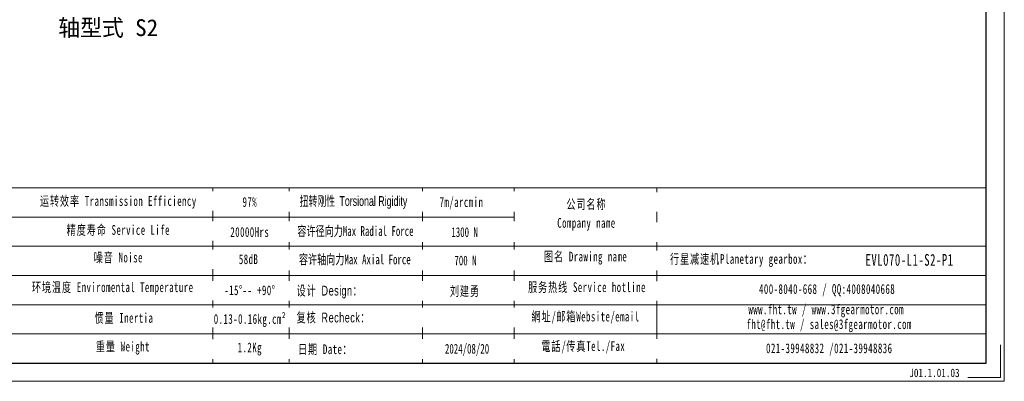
# Model space of a CAD drawing. Header units: millimetres. Extents: x 1379 to 1834, y 1015 to 1337.
# Tile 6 of 10: x 1542 to 1834, y 1015 to 1122. Entities that reach past the tile are written whole.
import ezdxf

# ---------------------------------------------------------------- set-up
doc = ezdxf.new("R2010")
doc.units = ezdxf.units.MM
for name, color, linetype, lineweight in [('6文字层', 3, 'Continuous', 35), ('SLD-0', 7, 'Continuous', 18), ('图框_外框线', 7, 'Continuous', 18), ('标注线', 7, 'Continuous', 20)]:
    doc.layers.add(name, color=color, linetype=linetype, lineweight=lineweight)
doc.styles.add('工程字', font='txt')
doc.styles.add('标准', font='txt', dxfattribs={"width": 0.667})
doc.styles.add('样式 1', font='txt', dxfattribs={"width": 0.8})

msp = doc.modelspace()

# ---------------------------------------------------------------- linework, layer by layer
at = {"layer": 'SLD-0'}
msp.add_line((1598.9546, 1072.0653), (1598.9546, 1019.9742), dxfattribs=at)
at = {"layer": '图框_外框线'}
for p, q in [((1418.8785, 1072.0653), (1828.9854, 1072.0653)), ((1621.7292, 1072.0653), (1621.7292, 1020.2631)), ((1661.3334, 1072.0653), (1661.3334, 1019.9742)), ((1688.6683, 1072.0653), (1688.6683, 1019.9742)), ((1731.0129, 1072.0653), (1731.0129, 1019.9742)), ((1458.1798, 1063.3739), (1688.6683, 1063.3739)), ((1418.8785, 1054.6824), (1828.9854, 1054.6824)), ((1458.1798, 1045.991), (1828.9854, 1045.991)), ((1458.1798, 1037.2996), (1828.9854, 1037.2996)), ((1458.1798, 1028.6082), (1828.9854, 1028.6082))]:
    msp.add_line(p, q, dxfattribs=at)
at = {"layer": '图框_外框线', "color": 3}
msp.add_lwpolyline([(1378.6159, 1014.548), (1834.4115, 1014.548), (1834.4115, 1336.8607), (1378.6159, 1336.8607)], close=True, dxfattribs=at)
at = {"layer": '图框_外框线', "color": 3, "lineweight": 25}
msp.add_lwpolyline([(1405.7466, 1019.9742), (1828.9854, 1019.9742), (1828.9854, 1331.4345), (1405.7466, 1331.4345)], close=True, dxfattribs=at)
at = {"layer": '图框_外框线', "color": 3}
msp.add_lwpolyline([(1833.3263, 1025.4003), (1833.3263, 1015.6332), (1823.5593, 1015.6332)], dxfattribs=at)

# ---------------------------------------------------------------- texts
at = {"layer": '6文字层', "insert": (1806.1517, 1018.3096), "char_height": 2.5, "width": 43.304423, "attachment_point": 1, "style": '样式 1'}
msp.add_mtext('J01.1.01.03', dxfattribs=at)
at = {"layer": 'SLD-0', "color": 1, "attachment_point": 2, "line_spacing_factor": 1.15057, "style": '标准'}
for s, insert, char_height, width in [('\\T1.1;运转效率 Transmission Efficiency', (1570.8749, 1069.5864), 2.897141, 49.232728), ('\\T1.1;97%', (1609.9844, 1069.2905), 2.89714, 37.050628), ('\\T1.1;公司名称\\PCompany name', (1710.1092, 1068.6341), 2.897141, 37.050628), ('\\T1.1;精度寿命 Service Life', (1570.8749, 1060.9762), 2.897141, 49.232728), ('\\T1.1;20000Hrs', (1609.9844, 1060.3612), 2.897141, 37.050628), ('\\T1.1;噪音 Noise', (1570.8749, 1052.7809), 2.897141, 49.232728), ('\\T1.1;58dB', (1609.6276, 1052.2742), 2.89714, 37.050628), ('\\T1.1;图名 Drawing name', (1709.8715, 1053.0803), 2.897141, 37.050628), ('\\T1.1;  行星减速机Planetary gearbox：', (1754.762, 1052.3551), 2.897141, 53.493227), ('\\pxt4.138774;{\\T1.1;\\C256;EVL070-L1-S2-P1}', (1806.2337, 1052.3807), 3.5, 37.050628), ('{\\T1.1;环境温度 Enviromental Temperature}', (1569.214, 1043.9633), 2.897141, 120.430873), ('\\T1.1;-15%%D-- +90%%D', (1609.9844, 1043.061), 2.897141, 37.050628), ('\\T1.1;服务热线 Service hotline', (1710.2824, 1043.9703), 2.897141, 37.050628), ('\\T1.1;400-8040-668 / QQ:4008040668', (1781.698, 1043.4167), 2.897141, 64.661825), ('\\T1.1;www.fht.tw / www.3fgearmotor.com ', (1781.4309, 1037.3824), 2.897141, 48.839656), ('\\T1.1;惯量 Inertia', (1572.5359, 1034.8344), 2.897141, 49.232728), ('{\\T1.1;0.13-0.16kg.cm²}', (1609.9844, 1034.5192), 2.897141, 37.050628), ('\\T1.1;網址/邮箱Website/email', (1709.8313, 1035.2417), 2.897141, 37.050628), ('\\T1.1;\\pxt12;fht@fht.tw / sales@3fgearmotor.com ', (1782.3138, 1032.9708), 2.897141, 61.559411), ('\\T1.1;重量 Weight', (1572.2244, 1026.328), 2.897141, 49.232728), ('\\T1.1;1.2Kg', (1609.9844, 1026.0472), 2.897141, 37.050628), ('\\T1.1;電話/传真Tel./Fax', (1709.1822, 1026.445), 2.897141, 37.050628), ('{\\T1.1;021-39948832 /021-39948836 }', (1782.3441, 1025.8115), 2.897141, 103.739557)]:
    msp.add_mtext(s, dxfattribs=dict(at, insert=insert, char_height=char_height, width=width))
at = {"layer": '标注线', "color": 0, "linetype": 'ByBlock', "lineweight": 20, "insert": (1567.8616, 1119.3624), "char_height": 5, "width": 62.555556, "attachment_point": 5, "style": '工程字'}
msp.add_mtext('轴型式 S2', dxfattribs=at)

# ---------------------------------------------------------------- next in the draw order: texts
at = {"layer": 'SLD-0', "color": 1, "char_height": 2.897141, "width": 120.430873, "attachment_point": 2, "style": '标准', "bg_fill": 2}
for s, insert in [('{\\T1.1;7m/arcmin}', (1672.9446, 1069.2608)), ('{\\f宋体|b0|i0|c134|p2;容许径向力Max Radial Force}', (1641.4177, 1060.6542)), ('{\\f宋体|b0|i0|c134|p2;容许轴向力Max Axial Force}', (1641.2197, 1052.2201)), ('{\\fSimSun|b0|i0|c134|p2;\\T1.1;设计 \\fArial|b0|i0|c0|p34;Design\\fSimSun|b0|i0|c134|p2;：}', (1633.7182, 1042.9409)), ('{\\fSimSun|b0|i0|c134|p2;\\T1.1;复核 \\fArial|b0|i0|c0|p34;Recheck\\fSimSun|b0|i0|c134|p2;：}', (1634.8604, 1034.9403)), ('{\\T1.1;日期 Date：}', (1632.4206, 1025.5253))]:
    msp.add_mtext(s, dxfattribs=dict(at, insert=insert))

# ---------------------------------------------------------------- next in the draw order: texts
at = {"layer": 'SLD-0', "color": 1, "width": 120.430873, "attachment_point": 2, "style": '标准', "bg_fill": 2}
for s, insert, char_height in [('{\\f宋体|b0|i0|c134|p2;\\W0.65;扭转刚性 \\fArial|b0|i0|c0|p34;Torsional Rigidity}', (1640.8277, 1069.5697), 2.897141), ('{\\fSimSun|b1|i0|c134|p2;1300 N}', (1673.8816, 1060.3189), 2.897141), ('{\\fSimSun|b1|i0|c134|p2;700 N}', (1674.1372, 1051.9046), 2.897141), ('{\\fSimSun|b0|i0|c134|p2;\\T1.1;刘建勇 }', (1673.9659, 1042.8112), 2.897141), ('2024/08/20', (1674.6075, 1025.6595), 2.89714)]:
    msp.add_mtext(s, dxfattribs=dict(at, insert=insert, char_height=char_height))

doc.saveas('drawing.dxf')
